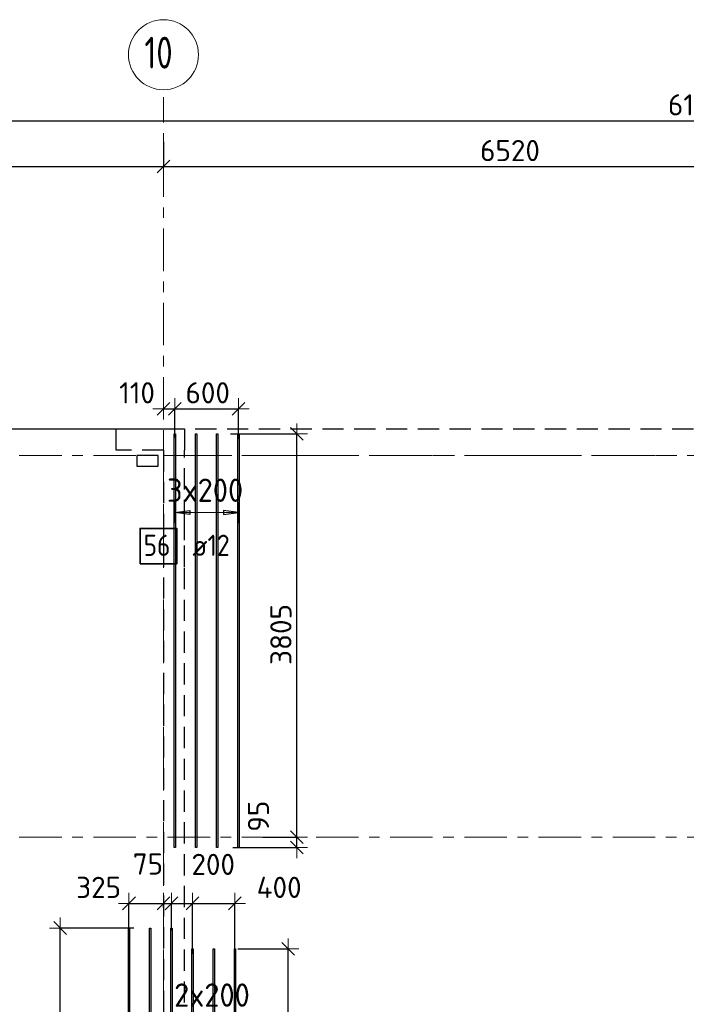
# Model space of a CAD drawing. Header units: metres. Extents: x -38 to 107, y -15 to 21.
# Tile 30 of 89: x 24.67 to 30.96, y 11.22 to 20.51. Entities that reach past the tile are written whole.
import ezdxf

# ---------------------------------------------------------------- set-up
doc = ezdxf.new("R2010")
doc.units = ezdxf.units.M
doc.header["$PDMODE"] = 65
for name, pattern in [('______11', [0.5, 0.4, -0.05, 0, -0.05]), ('______2', [0.27, 0.2, -0.07]), ('______3', [0.5, 0.4, -0.1]), ('______5', [1.1, 0.8, -0.1, 0.1, -0.1])]:
    doc.linetypes.add(name, pattern=pattern)
for name, color, linetype, lineweight in [('XR$2$Осевая линия (1)', 7, '______5', 13), ('XR$2$Размерная линия (1)', 7, 'Continuous', 13), ('XR$3$Балка (1)', 7, '______3', 13), ('XR$3$Перекрытие (1)', 7, 'Continuous', 35), ('XR$3$Размерная линия (1)', 7, 'Continuous', 13)]:
    doc.layers.add(name, color=color, linetype=linetype, lineweight=lineweight)
for name, color, linetype, lineweight, true_color in [('XR$3$Арм.стержн.Доп. Арм верхн.зоны Х', 7, 'Continuous', 35, 0x8c8cff), ('XR$3$Арм.стержн.Доп. Арм. верхн.зоны У', 7, 'Continuous', 35, 0x739641), ('XR$5$Стена_ бетон несущ.', 7, 'Continuous', 70, 0xb4b496)]:
    doc.layers.add(name, color=color, linetype=linetype, lineweight=lineweight, true_color=true_color)
doc.styles.add('ISOCPEUR', font='txt')
doc.dimstyles.new('DIMSTYLE_3', dxfattribs={"dimtxt": 0.2, "dimasz": 0.2, "dimexe": 0, "dimexo": 0, "dimgap": 0.1, "dimtad": 2, "dimdec": 0, "dimlfac": 1000, "dimrnd": 5, "dimzin": 12, "dimdsep": 46, "dimtxsty": 'ISOCPEUR', "dimblk1": 'ALL_ML_STRICH', "dimblk2": 'ALL_ML_STRICH', "dimsah": 1, "dimcen": 0, "dimclrd": 7, "dimclre": 256, "dimclrt": 7, "dimadec": 0, "dimazin": 0, "dimtfac": 1, "dimtdec": 0, "dimtix": 1, "dimtmove": 2, "dimatfit": 3, "dimfxl": 0, "dimtzin": 0, "dimlwd": 0, "dimlwe": -3, "dimarcsym": 0})
doc.dimstyles.new('DIMSTYLE_6', dxfattribs={"dimtxt": 0.2, "dimasz": 0.2, "dimexe": 0, "dimexo": 0, "dimgap": 0.1, "dimtad": 2, "dimdec": 0, "dimlfac": 1000, "dimrnd": 5, "dimzin": 12, "dimdsep": 46, "dimtxsty": 'ISOCPEUR', "dimblk1": 'ALL_ML_STRICH', "dimblk2": 'ALL_ML_STRICH', "dimsah": 1, "dimcen": 0, "dimclrd": 7, "dimclre": 256, "dimclrt": 7, "dimadec": 0, "dimazin": 0, "dimtfac": 1, "dimtdec": 0, "dimtix": 1, "dimtmove": 2, "dimatfit": 3, "dimfxl": 0, "dimtvp": 1.2, "dimtzin": 0, "dimlwd": 0, "dimlwe": -3, "dimarcsym": 0})

# ---------------------------------------------------------------- blocks, each defined once
blk = doc.blocks.new('ALL_ML_STRICH')
at = {"color": 0, "linetype": 'ByBlock', "lineweight": -2}
for p, q in [((0, -0.5), (0, 0.5)), ((-1, 0), (0.5, 0)), ((-0.3, -0.3), (0.3, 0.3))]:
    blk.add_line(p, q, dxfattribs=at)
blk = doc.blocks.new('*D11')
at = {"layer": 'DEFPOINTS', "color": 7, "linetype": 'Continuous', "lineweight": 13, "transparency": 33554687}
for p in [(0.5, 19.5574), (0.5, 19.3768), (61.6, 17.1197)]:
    blk.add_point(p, dxfattribs=at)
at = {"layer": 'XR$2$Размерная линия (1)', "color": 9, "linetype": 'Continuous', "lineweight": -2, "true_color": 0xc7c7c7, "transparency": 33554687}
for p, q in [((0.5, 19.3568), (0.5, 19.5574)), ((61.6, 17.1397), (61.6, 19.5574))]:
    blk.add_line(p, q, dxfattribs=at)
at = {"layer": 'XR$2$Размерная линия (1)', "color": 7, "linetype": 'Continuous', "lineweight": -2, "transparency": 33554687}
blk.add_line((0.5, 19.5574), (61.6, 19.5574), dxfattribs=at)
at = {"layer": 'XR$2$Размерная линия (1)', "color": 7, "linetype": 'Continuous', "lineweight": 13, "transparency": 33554687, "xscale": 0.2, "yscale": 0.2, "zscale": 0.2, "rotation": 180}
blk.add_blockref('ALL_ML_STRICH', (0.5, 19.5574), dxfattribs=at)
at = {"layer": 'XR$2$Размерная линия (1)', "color": 7, "linetype": 'Continuous', "lineweight": 13, "transparency": 33554687, "xscale": 0.2, "yscale": 0.2, "zscale": 0.2}
blk.add_blockref('ALL_ML_STRICH', (61.6, 19.5574), dxfattribs=at)
at = {"layer": 'XR$2$Размерная линия (1)', "color": 7, "linetype": 'Continuous', "lineweight": 13, "transparency": 33554687, "insert": (31.1, 19.7074), "char_height": 0.2, "width": 1, "attachment_point": 5, "style": 'ISOCPEUR'}
blk.add_mtext('\\A1;{61100}', dxfattribs=at)
blk = doc.blocks.new('*D31')
at = {"layer": 'DEFPOINTS', "color": 7, "linetype": 'Continuous', "lineweight": 13, "transparency": 33554687}
for p in [(21.68, 19.379), (26.03, 19.379), (21.68, 19.1261)]:
    blk.add_point(p, dxfattribs=at)
at = {"layer": 'XR$2$Размерная линия (1)', "color": 9, "linetype": 'Continuous', "lineweight": -2, "true_color": 0xc7c7c7, "transparency": 33554687}
for p, q in [((21.68, 19.359), (21.68, 19.1261)), ((26.03, 19.359), (26.03, 19.1261))]:
    blk.add_line(p, q, dxfattribs=at)
at = {"layer": 'XR$2$Размерная линия (1)', "color": 7, "linetype": 'Continuous', "lineweight": -2, "transparency": 33554687}
blk.add_line((21.68, 19.1261), (26.03, 19.1261), dxfattribs=at)
at = {"layer": 'XR$2$Размерная линия (1)', "color": 7, "linetype": 'Continuous', "lineweight": 13, "transparency": 33554687, "xscale": 0.2, "yscale": 0.2, "zscale": 0.2, "rotation": 180}
blk.add_blockref('ALL_ML_STRICH', (21.68, 19.1261), dxfattribs=at)
at = {"layer": 'XR$2$Размерная линия (1)', "color": 7, "linetype": 'Continuous', "lineweight": 13, "transparency": 33554687, "xscale": 0.2, "yscale": 0.2, "zscale": 0.2}
blk.add_blockref('ALL_ML_STRICH', (26.03, 19.1261), dxfattribs=at)
at = {"layer": 'XR$2$Размерная линия (1)', "color": 7, "linetype": 'Continuous', "lineweight": 13, "transparency": 33554687, "insert": (23.855, 19.2761), "char_height": 0.2, "width": 0.8, "attachment_point": 5, "style": 'ISOCPEUR'}
blk.add_mtext('\\A1;{4350}', dxfattribs=at)
blk = doc.blocks.new('*D32')
at = {"layer": 'DEFPOINTS', "color": 7, "linetype": 'Continuous', "lineweight": 13, "transparency": 33554687}
for p in [(26.03, 19.379), (32.55, 19.1352), (26.03, 19.1261)]:
    blk.add_point(p, dxfattribs=at)
at = {"layer": 'XR$2$Размерная линия (1)', "color": 9, "linetype": 'Continuous', "lineweight": -2, "true_color": 0xc7c7c7, "transparency": 33554687}
for p, q in [((26.03, 19.359), (26.03, 19.1261)), ((32.55, 19.1261), (32.55, 19.1261))]:
    blk.add_line(p, q, dxfattribs=at)
at = {"layer": 'XR$2$Размерная линия (1)', "color": 7, "linetype": 'Continuous', "lineweight": -2, "transparency": 33554687}
blk.add_line((26.03, 19.1261), (32.55, 19.1261), dxfattribs=at)
at = {"layer": 'XR$2$Размерная линия (1)', "color": 7, "linetype": 'Continuous', "lineweight": 13, "transparency": 33554687, "xscale": 0.2, "yscale": 0.2, "zscale": 0.2, "rotation": 180}
blk.add_blockref('ALL_ML_STRICH', (26.03, 19.1261), dxfattribs=at)
at = {"layer": 'XR$2$Размерная линия (1)', "color": 7, "linetype": 'Continuous', "lineweight": 13, "transparency": 33554687, "xscale": 0.2, "yscale": 0.2, "zscale": 0.2}
blk.add_blockref('ALL_ML_STRICH', (32.55, 19.1261), dxfattribs=at)
at = {"layer": 'XR$2$Размерная линия (1)', "color": 7, "linetype": 'Continuous', "lineweight": 13, "transparency": 33554687, "insert": (29.3, 19.2761), "char_height": 0.2, "width": 0.8, "attachment_point": 5, "style": 'ISOCPEUR'}
blk.add_mtext('\\A1;{6520}', dxfattribs=at)
blk = doc.blocks.new('*D159')
at = {"layer": 'DEFPOINTS', "color": 7, "linetype": 'Continuous', "lineweight": 13, "transparency": 33554687}
for p in [(25.7699, 11.9427), (25.0563, 9), (25.0977, 9)]:
    blk.add_point(p, dxfattribs=at)
at = {"layer": 'XR$3$Размерная линия (1)', "color": 9, "linetype": 'Continuous', "lineweight": -2, "true_color": 0xc7c7c7, "transparency": 33554687}
for p, q in [((25.7499, 11.9427), (25.0563, 11.9427)), ((25.0777, 9), (25.0563, 9))]:
    blk.add_line(p, q, dxfattribs=at)
at = {"layer": 'XR$3$Размерная линия (1)', "color": 7, "linetype": 'Continuous', "lineweight": -2, "transparency": 33554687}
blk.add_line((25.0563, 9), (25.0563, 11.9427), dxfattribs=at)
at = {"layer": 'XR$3$Размерная линия (1)', "color": 7, "linetype": 'Continuous', "lineweight": 13, "transparency": 33554687, "xscale": 0.2, "yscale": 0.2, "zscale": 0.2}
for p, rotation in [((25.0563, 11.9427), 90), ((25.0563, 9), 270)]:
    blk.add_blockref('ALL_ML_STRICH', p, dxfattribs=dict(at, rotation=rotation))
at = {"layer": 'XR$3$Размерная линия (1)', "color": 7, "linetype": 'Continuous', "lineweight": 13, "transparency": 33554687, "insert": (24.9063, 10.4714), "char_height": 0.2, "width": 0.8, "attachment_point": 5, "rotation": 90, "style": 'ISOCPEUR'}
blk.add_mtext('\\A1;{2945}', dxfattribs=at)
blk = doc.blocks.new('*D160')
at = {"layer": 'DEFPOINTS', "color": 7, "linetype": 'Continuous', "lineweight": 13, "transparency": 33554687}
for p in [(25.705, 12.1753), (26.03, 12.1163), (25.705, 11.8879)]:
    blk.add_point(p, dxfattribs=at)
at = {"layer": 'XR$3$Размерная линия (1)', "color": 9, "linetype": 'Continuous', "lineweight": -2, "true_color": 0xc7c7c7, "transparency": 33554687}
for p, q in [((25.705, 11.9079), (25.705, 12.1753)), ((26.03, 12.1363), (26.03, 12.1753))]:
    blk.add_line(p, q, dxfattribs=at)
at = {"layer": 'XR$3$Размерная линия (1)', "color": 7, "linetype": 'Continuous', "lineweight": -2, "transparency": 33554687}
blk.add_line((25.705, 12.1753), (26.03, 12.1753), dxfattribs=at)
at = {"layer": 'XR$3$Размерная линия (1)', "color": 7, "linetype": 'Continuous', "lineweight": 13, "transparency": 33554687, "xscale": 0.2, "yscale": 0.2, "zscale": 0.2, "rotation": 180}
blk.add_blockref('ALL_ML_STRICH', (25.705, 12.1753), dxfattribs=at)
at = {"layer": 'XR$3$Размерная линия (1)', "color": 7, "linetype": 'Continuous', "lineweight": 13, "transparency": 33554687, "xscale": 0.2, "yscale": 0.2, "zscale": 0.2}
blk.add_blockref('ALL_ML_STRICH', (26.03, 12.1753), dxfattribs=at)
at = {"layer": 'XR$3$Размерная линия (1)', "color": 7, "linetype": 'Continuous', "lineweight": 13, "transparency": 33554687, "insert": (25.4186, 12.3259), "char_height": 0.2, "width": 0.6, "attachment_point": 5, "style": 'ISOCPEUR'}
blk.add_mtext('\\A1;{325}', dxfattribs=at)
blk = doc.blocks.new('*D161')
at = {"layer": 'DEFPOINTS', "color": 7, "linetype": 'Continuous', "lineweight": 13, "transparency": 33554687}
for p in [(26.03, 12.1753), (26.03, 12.1163), (26.105, 11.9003)]:
    blk.add_point(p, dxfattribs=at)
at = {"layer": 'XR$3$Размерная линия (1)', "color": 9, "linetype": 'Continuous', "lineweight": -2, "true_color": 0xc7c7c7, "transparency": 33554687}
for p, q in [((26.03, 12.1363), (26.03, 12.1753)), ((26.105, 11.9203), (26.105, 12.1753))]:
    blk.add_line(p, q, dxfattribs=at)
at = {"layer": 'XR$3$Размерная линия (1)', "color": 7, "linetype": 'Continuous', "lineweight": -2, "transparency": 33554687}
blk.add_line((26.03, 12.1753), (26.105, 12.1753), dxfattribs=at)
at = {"layer": 'XR$3$Размерная линия (1)', "color": 7, "linetype": 'Continuous', "lineweight": 13, "transparency": 33554687, "xscale": 0.2, "yscale": 0.2, "zscale": 0.2}
blk.add_blockref('ALL_ML_STRICH', (26.105, 12.1753), dxfattribs=at)
at = {"layer": 'XR$3$Размерная линия (1)', "color": 7, "linetype": 'Continuous', "lineweight": 13, "transparency": 33554687, "xscale": 0.2, "yscale": 0.2, "zscale": 0.2, "rotation": 180}
blk.add_blockref('ALL_ML_STRICH', (26.03, 12.1753), dxfattribs=at)
at = {"layer": 'XR$3$Размерная линия (1)', "color": 7, "linetype": 'Continuous', "lineweight": 13, "transparency": 33554687, "insert": (25.8835, 12.5461), "char_height": 0.2, "width": 0.4, "attachment_point": 5, "style": 'ISOCPEUR'}
blk.add_mtext('\\A1;{75}', dxfattribs=at)
blk = doc.blocks.new('*D162')
at = {"layer": 'DEFPOINTS', "color": 7, "linetype": 'Continuous', "lineweight": 13, "transparency": 33554687}
for p in [(26.105, 12.1753), (26.105, 11.9003), (26.305, 11.6803)]:
    blk.add_point(p, dxfattribs=at)
at = {"layer": 'XR$3$Размерная линия (1)', "color": 9, "linetype": 'Continuous', "lineweight": -2, "true_color": 0xc7c7c7, "transparency": 33554687}
for p, q in [((26.105, 11.9203), (26.105, 12.1753)), ((26.305, 11.7003), (26.305, 12.1753))]:
    blk.add_line(p, q, dxfattribs=at)
at = {"layer": 'XR$3$Размерная линия (1)', "color": 7, "linetype": 'Continuous', "lineweight": -2, "transparency": 33554687}
blk.add_line((26.105, 12.1753), (26.305, 12.1753), dxfattribs=at)
at = {"layer": 'XR$3$Размерная линия (1)', "color": 7, "linetype": 'Continuous', "lineweight": 13, "transparency": 33554687, "xscale": 0.2, "yscale": 0.2, "zscale": 0.2, "rotation": 180}
blk.add_blockref('ALL_ML_STRICH', (26.105, 12.1753), dxfattribs=at)
at = {"layer": 'XR$3$Размерная линия (1)', "color": 7, "linetype": 'Continuous', "lineweight": 13, "transparency": 33554687, "xscale": 0.2, "yscale": 0.2, "zscale": 0.2}
blk.add_blockref('ALL_ML_STRICH', (26.305, 12.1753), dxfattribs=at)
at = {"layer": 'XR$3$Размерная линия (1)', "color": 7, "linetype": 'Continuous', "lineweight": 13, "transparency": 33554687, "insert": (26.4998, 12.5428), "char_height": 0.2, "width": 0.6, "attachment_point": 5, "style": 'ISOCPEUR'}
blk.add_mtext('\\A1;{200}', dxfattribs=at)
blk = doc.blocks.new('*D163')
at = {"layer": 'DEFPOINTS', "color": 7, "linetype": 'Continuous', "lineweight": 13, "transparency": 33554687}
for p in [(26.305, 12.1753), (26.305, 11.6803), (26.705, 11.6886)]:
    blk.add_point(p, dxfattribs=at)
at = {"layer": 'XR$3$Размерная линия (1)', "color": 9, "linetype": 'Continuous', "lineweight": -2, "true_color": 0xc7c7c7, "transparency": 33554687}
for p, q in [((26.305, 11.7003), (26.305, 12.1753)), ((26.705, 11.7086), (26.705, 12.1753))]:
    blk.add_line(p, q, dxfattribs=at)
at = {"layer": 'XR$3$Размерная линия (1)', "color": 7, "linetype": 'Continuous', "lineweight": -2, "transparency": 33554687}
blk.add_line((26.305, 12.1753), (26.705, 12.1753), dxfattribs=at)
at = {"layer": 'XR$3$Размерная линия (1)', "color": 7, "linetype": 'Continuous', "lineweight": 13, "transparency": 33554687, "xscale": 0.2, "yscale": 0.2, "zscale": 0.2, "rotation": 180}
blk.add_blockref('ALL_ML_STRICH', (26.305, 12.1753), dxfattribs=at)
at = {"layer": 'XR$3$Размерная линия (1)', "color": 7, "linetype": 'Continuous', "lineweight": 13, "transparency": 33554687, "xscale": 0.2, "yscale": 0.2, "zscale": 0.2}
blk.add_blockref('ALL_ML_STRICH', (26.705, 12.1753), dxfattribs=at)
at = {"layer": 'XR$3$Размерная линия (1)', "color": 7, "linetype": 'Continuous', "lineweight": 13, "transparency": 33554687, "insert": (27.1216, 12.3261), "char_height": 0.2, "width": 0.6, "attachment_point": 5, "style": 'ISOCPEUR'}
blk.add_mtext('\\A1;{400}', dxfattribs=at)
blk = doc.blocks.new('*D164')
at = {"layer": 'DEFPOINTS', "color": 7, "linetype": 'Continuous', "lineweight": 13, "transparency": 33554687}
for p in [(26.03, 16.8412), (26.03, 16.8195), (26.1379, 16.551)]:
    blk.add_point(p, dxfattribs=at)
at = {"layer": 'XR$3$Размерная линия (1)', "color": 9, "linetype": 'Continuous', "lineweight": -2, "true_color": 0xc7c7c7, "transparency": 33554687}
for p, q in [((26.03, 16.8395), (26.03, 16.8412)), ((26.1379, 16.571), (26.1379, 16.8412))]:
    blk.add_line(p, q, dxfattribs=at)
at = {"layer": 'XR$3$Размерная линия (1)', "color": 7, "linetype": 'Continuous', "lineweight": -2, "transparency": 33554687}
blk.add_line((26.03, 16.8412), (26.1379, 16.8412), dxfattribs=at)
at = {"layer": 'XR$3$Размерная линия (1)', "color": 7, "linetype": 'Continuous', "lineweight": 13, "transparency": 33554687, "xscale": 0.2, "yscale": 0.2, "zscale": 0.2, "rotation": 180}
blk.add_blockref('ALL_ML_STRICH', (26.03, 16.8412), dxfattribs=at)
at = {"layer": 'XR$3$Размерная линия (1)', "color": 7, "linetype": 'Continuous', "lineweight": 13, "transparency": 33554687, "xscale": 0.2, "yscale": 0.2, "zscale": 0.2}
blk.add_blockref('ALL_ML_STRICH', (26.1379, 16.8412), dxfattribs=at)
at = {"layer": 'XR$3$Размерная линия (1)', "color": 7, "linetype": 'Continuous', "lineweight": 13, "transparency": 33554687, "insert": (25.7813, 16.991), "char_height": 0.2, "width": 0.6, "attachment_point": 5, "style": 'ISOCPEUR'}
blk.add_mtext('\\A1;{110}', dxfattribs=at)
blk = doc.blocks.new('*D165')
at = {"layer": 'DEFPOINTS', "color": 7, "linetype": 'Continuous', "lineweight": 13, "transparency": 33554687}
for p in [(26.1379, 16.8412), (26.1379, 16.551), (26.7379, 16.5324)]:
    blk.add_point(p, dxfattribs=at)
at = {"layer": 'XR$3$Размерная линия (1)', "color": 9, "linetype": 'Continuous', "lineweight": -2, "true_color": 0xc7c7c7, "transparency": 33554687}
for p, q in [((26.1379, 16.571), (26.1379, 16.8412)), ((26.7379, 16.5524), (26.7379, 16.8412))]:
    blk.add_line(p, q, dxfattribs=at)
at = {"layer": 'XR$3$Размерная линия (1)', "color": 7, "linetype": 'Continuous', "lineweight": -2, "transparency": 33554687}
blk.add_line((26.1379, 16.8412), (26.7379, 16.8412), dxfattribs=at)
at = {"layer": 'XR$3$Размерная линия (1)', "color": 7, "linetype": 'Continuous', "lineweight": 13, "transparency": 33554687, "xscale": 0.2, "yscale": 0.2, "zscale": 0.2, "rotation": 180}
blk.add_blockref('ALL_ML_STRICH', (26.1379, 16.8412), dxfattribs=at)
at = {"layer": 'XR$3$Размерная линия (1)', "color": 7, "linetype": 'Continuous', "lineweight": 13, "transparency": 33554687, "xscale": 0.2, "yscale": 0.2, "zscale": 0.2}
blk.add_blockref('ALL_ML_STRICH', (26.7379, 16.8412), dxfattribs=at)
at = {"layer": 'XR$3$Размерная линия (1)', "color": 7, "linetype": 'Continuous', "lineweight": 13, "transparency": 33554687, "insert": (26.4479, 16.9912), "char_height": 0.2, "width": 0.6, "attachment_point": 5, "style": 'ISOCPEUR'}
blk.add_mtext('\\A1;{600}', dxfattribs=at)
blk = doc.blocks.new('*D166')
at = {"layer": 'DEFPOINTS', "color": 7, "linetype": 'Continuous', "lineweight": 13, "transparency": 33554687}
for p in [(26.9471, 12.8), (26.6633, 12.7028), (27.2884, 12.7028)]:
    blk.add_point(p, dxfattribs=at)
at = {"layer": 'XR$3$Размерная линия (1)', "color": 9, "linetype": 'Continuous', "lineweight": -2, "true_color": 0xc7c7c7, "transparency": 33554687}
for p, q in [((26.9671, 12.8), (27.2884, 12.8)), ((26.6833, 12.7028), (27.2884, 12.7028))]:
    blk.add_line(p, q, dxfattribs=at)
at = {"layer": 'XR$3$Размерная линия (1)', "color": 7, "linetype": 'Continuous', "lineweight": -2, "transparency": 33554687}
blk.add_line((27.2884, 12.7028), (27.2884, 12.8), dxfattribs=at)
at = {"layer": 'XR$3$Размерная линия (1)', "color": 7, "linetype": 'Continuous', "lineweight": 13, "transparency": 33554687, "xscale": 0.2, "yscale": 0.2, "zscale": 0.2}
for p, rotation in [((27.2884, 12.7028), 270), ((27.2884, 12.8), 90)]:
    blk.add_blockref('ALL_ML_STRICH', p, dxfattribs=dict(at, rotation=rotation))
at = {"layer": 'XR$3$Размерная линия (1)', "color": 7, "linetype": 'Continuous', "lineweight": 13, "transparency": 33554687, "insert": (26.9265, 12.9967), "char_height": 0.2, "width": 0.4, "attachment_point": 5, "rotation": 90, "style": 'ISOCPEUR'}
blk.add_mtext('\\A1;{95}', dxfattribs=at)
blk = doc.blocks.new('*D167')
at = {"layer": 'DEFPOINTS', "color": 7, "linetype": 'Continuous', "lineweight": 13, "transparency": 33554687}
for p in [(26.6432, 16.6028), (26.9471, 12.8), (27.2884, 12.8)]:
    blk.add_point(p, dxfattribs=at)
at = {"layer": 'XR$3$Размерная линия (1)', "color": 9, "linetype": 'Continuous', "lineweight": -2, "true_color": 0xc7c7c7, "transparency": 33554687}
for p, q in [((26.6632, 16.6028), (27.2884, 16.6028)), ((26.9671, 12.8), (27.2884, 12.8))]:
    blk.add_line(p, q, dxfattribs=at)
at = {"layer": 'XR$3$Размерная линия (1)', "color": 7, "linetype": 'Continuous', "lineweight": -2, "transparency": 33554687}
blk.add_line((27.2884, 12.8), (27.2884, 16.6028), dxfattribs=at)
at = {"layer": 'XR$3$Размерная линия (1)', "color": 7, "linetype": 'Continuous', "lineweight": 13, "transparency": 33554687, "xscale": 0.2, "yscale": 0.2, "zscale": 0.2}
for p, rotation in [((27.2884, 16.6028), 90), ((27.2884, 12.8), 270)]:
    blk.add_blockref('ALL_ML_STRICH', p, dxfattribs=dict(at, rotation=rotation))
at = {"layer": 'XR$3$Размерная линия (1)', "color": 7, "linetype": 'Continuous', "lineweight": 13, "transparency": 33554687, "insert": (27.1384, 14.7114), "char_height": 0.2, "width": 0.8, "attachment_point": 5, "rotation": 90, "style": 'ISOCPEUR'}
blk.add_mtext('\\A1;{3805}', dxfattribs=at)
blk = doc.blocks.new('*D353')
at = {"layer": 'DEFPOINTS', "color": 7, "linetype": 'Continuous', "lineweight": 13, "transparency": 33554687}
for p in [(26.711, 11.7452), (26.699, 9.5452), (27.2063, 9.5452)]:
    blk.add_point(p, dxfattribs=at)
at = {"layer": 'XR$3$Размерная линия (1)', "color": 9, "linetype": 'Continuous', "lineweight": -2, "true_color": 0xc7c7c7, "transparency": 33554687}
for p, q in [((26.731, 11.7452), (27.2063, 11.7452)), ((26.719, 9.5452), (27.2063, 9.5452))]:
    blk.add_line(p, q, dxfattribs=at)
at = {"layer": 'XR$3$Размерная линия (1)', "color": 7, "linetype": 'Continuous', "lineweight": -2, "transparency": 33554687}
blk.add_line((27.2063, 9.5452), (27.2063, 11.7452), dxfattribs=at)
at = {"layer": 'XR$3$Размерная линия (1)', "color": 7, "linetype": 'Continuous', "lineweight": 13, "transparency": 33554687, "xscale": 0.2, "yscale": 0.2, "zscale": 0.2}
for p, rotation in [((27.2063, 11.7452), 90), ((27.2063, 9.5452), 270)]:
    blk.add_blockref('ALL_ML_STRICH', p, dxfattribs=dict(at, rotation=rotation))
at = {"layer": 'XR$3$Размерная линия (1)', "color": 7, "linetype": 'Continuous', "lineweight": 13, "transparency": 33554687, "insert": (27.0563, 10.6552), "char_height": 0.2, "width": 0.8, "attachment_point": 5, "rotation": 90, "style": 'ISOCPEUR'}
blk.add_mtext('\\A1;{2200}', dxfattribs=at)

msp = doc.modelspace()

# ---------------------------------------------------------------- linework, layer by layer
at = {"layer": 'XR$2$Осевая линия (1)', "color": 253, "linetype": '______11', "lineweight": 13, "true_color": 0xa0a0a0, "transparency": 33554687}
for p, q in [((26.03, 8.34), (26.03, 19.78)), ((-2.63, 16.4), (62.6, 16.4)), ((-2.63, 12.8), (62.6, 12.8))]:
    msp.add_line(p, q, dxfattribs=at)
at = {"layer": 'XR$2$Осевая линия (1)', "color": 7, "linetype": 'Continuous', "lineweight": 13, "transparency": 33554687}
msp.add_circle((26.0304, 20.1801), 0.3304, dxfattribs=at)
at = {"layer": 'XR$3$Арм.стержн.Доп. Арм верхн.зоны Х', "color": 253, "linetype": 'Continuous', "lineweight": -3, "true_color": 0xa0a0a0, "transparency": 33554687}
for p, q in [((26.1379, 15.8622), (26.1379, 15.9622)), ((26.7379, 15.8622), (26.7379, 15.9622)), ((26.1379, 15.8622), (26.1379, 15.7622)), ((26.7379, 15.8622), (26.7379, 15.7622))]:
    msp.add_line(p, q, dxfattribs=at)
at = {"layer": 'XR$3$Арм.стержн.Доп. Арм верхн.зоны Х', "color": 7, "linetype": 'Continuous', "lineweight": 25, "transparency": 33554687}
for p, q in [((26.1379, 15.8622), (26.2779, 15.8822)), ((26.2779, 15.8822), (26.2779, 15.8422)), ((26.7379, 15.8622), (26.5979, 15.8822)), ((26.5979, 15.8822), (26.5979, 15.8422)), ((26.2779, 15.8422), (26.1379, 15.8622)), ((26.5979, 15.8422), (26.7379, 15.8622))]:
    msp.add_line(p, q, dxfattribs=at)
at = {"layer": 'XR$3$Арм.стержн.Доп. Арм верхн.зоны Х', "color": 7, "linetype": 'Continuous', "lineweight": 13, "transparency": 33554687}
for p, q in [((26.1379, 15.8622), (26.1379, 15.8622)), ((26.1379, 15.8622), (26.7379, 15.8622)), ((26.7379, 15.8622), (26.7379, 15.8622))]:
    msp.add_line(p, q, dxfattribs=at)
at = {"layer": 'XR$3$Арм.стержн.Доп. Арм верхн.зоны Х', "color": 34, "linetype": 'Continuous', "lineweight": 25, "transparency": 33554687}
for points in [[(26.1319, 12.7028), (26.1319, 16.6028), (26.1439, 16.6028), (26.1439, 12.7028), (26.1319, 12.7028)], [(26.3319, 12.7028), (26.3319, 16.6028), (26.3439, 16.6028), (26.3439, 12.7028), (26.3319, 12.7028)], [(26.5319, 12.7028), (26.5319, 16.6028), (26.5439, 16.6028), (26.5439, 12.7028), (26.5319, 12.7028)], [(26.7319, 12.7028), (26.7319, 16.6028), (26.7439, 16.6028), (26.7439, 12.7028), (26.7319, 12.7028)], [(25.699, 8.0427), (25.699, 11.9427), (25.711, 11.9427), (25.711, 8.0427), (25.699, 8.0427)], [(25.899, 8.0427), (25.899, 11.9427), (25.911, 11.9427), (25.911, 8.0427), (25.899, 8.0427)], [(26.099, 8.0427), (26.099, 11.9427), (26.111, 11.9427), (26.111, 8.0427), (26.099, 8.0427)]]:
    msp.add_lwpolyline(points, dxfattribs=at)
at = {"layer": 'XR$3$Арм.стержн.Доп. Арм верхн.зоны Х', "color": 7, "linetype": 'Continuous', "lineweight": 35, "transparency": 33554687}
msp.add_lwpolyline([(25.8096, 15.3793), (26.1562, 15.3793), (26.1562, 15.7126), (25.8096, 15.7126), (25.8096, 15.3793)], dxfattribs=at)
at = {"layer": 'XR$3$Арм.стержн.Доп. Арм. верхн.зоны У', "color": 34, "linetype": 'Continuous', "lineweight": 25, "transparency": 33554687}
for points in [[(26.299, 9.5452), (26.299, 11.7452), (26.311, 11.7452), (26.311, 9.5452), (26.299, 9.5452)], [(26.499, 9.5452), (26.499, 11.7452), (26.511, 11.7452), (26.511, 9.5452), (26.499, 9.5452)], [(26.699, 9.5452), (26.699, 11.7452), (26.711, 11.7452), (26.711, 9.5452), (26.699, 9.5452)]]:
    msp.add_lwpolyline(points, dxfattribs=at)
at = {"layer": 'XR$3$Балка (1)', "color": 7, "linetype": '______2', "lineweight": 25, "transparency": 33554687}
msp.add_line((26.03, 16.6502), (32.675, 16.6502), dxfattribs=at)
at = {"layer": 'XR$3$Перекрытие (1)', "color": 7, "linetype": 'Continuous', "lineweight": 25, "transparency": 33554687}
for p, q in [((23.6503, 16.6502), (26.03, 16.6502)), ((25.78, 16.4003), (25.78, 16.3003)), ((25.98, 16.4003), (25.78, 16.4003)), ((25.98, 16.3003), (25.98, 16.4003)), ((25.78, 16.3003), (25.98, 16.3003))]:
    msp.add_line(p, q, dxfattribs=at)
at = {"layer": 'XR$3$Перекрытие (1)', "color": 7, "linetype": '______2', "lineweight": 18, "transparency": 33554687}
for p, q in [((26.03, 16.4002), (26.03, 16.6502)), ((32.675, 16.4002), (26.03, 16.4002))]:
    msp.add_line(p, q, dxfattribs=at)
at = {"layer": 'XR$5$Стена_ бетон несущ.', "color": 253, "linetype": '______2', "lineweight": -3, "true_color": 0xa0a0a0, "transparency": 33554687}
for p, q in [((26.03, 16.45), (26.03, 9)), ((26.23, 15.78), (26.23, 16.45)), ((26.23, 15.6), (26.23, 15.78)), ((26.23, 15.35), (26.23, 15.6)), ((26.23, 10.6396), (26.23, 15.35))]:
    msp.add_line(p, q, dxfattribs=at)
for points in [[(25.585, 16.65), (26.23, 16.65), (26.23, 16.45)], [(26.03, 16.45), (25.585, 16.45), (25.585, 16.65)]]:
    msp.add_lwpolyline(points, dxfattribs=at)

# ---------------------------------------------------------------- texts
at = {"layer": 'XR$2$Осевая линия (1)', "color": 7, "linetype": 'Continuous', "lineweight": 13, "transparency": 33554687, "insert": (25.8504, 20.0496), "char_height": 0.3, "width": 0.472281, "attachment_point": 7, "style": 'ISOCPEUR'}
msp.add_mtext('\\W0.75;10', dxfattribs=at)
at = {"layer": 'XR$3$Арм.стержн.Доп. Арм верхн.зоны Х', "color": 7, "linetype": 'Continuous', "lineweight": 13, "transparency": 33554687, "insert": (26.0639, 15.9622), "char_height": 0.22, "width": 0.873359, "attachment_point": 7, "style": 'ISOCPEUR'}
msp.add_mtext('\\W0.95;3x200', dxfattribs=at)
at = {"layer": 'XR$3$Арм.стержн.Доп. Арм верхн.зоны Х', "color": 7, "linetype": 'Continuous', "lineweight": 25, "transparency": 33554687, "char_height": 0.2, "attachment_point": 7, "style": 'ISOCPEUR'}
for s, insert, width in [('\\W0.87;56', (25.8429, 15.4526), 0.367208), ('\\W0.89; ø12 ', (26.1896, 15.4526), 0.749105)]:
    msp.add_mtext(s, dxfattribs=dict(at, insert=insert, width=width))
at = {"layer": 'XR$3$Арм.стержн.Доп. Арм. верхн.зоны У', "color": 7, "linetype": 'Continuous', "lineweight": 13, "transparency": 33554687, "insert": (26.131, 11.2001), "char_height": 0.22, "width": 0.873359, "attachment_point": 7, "style": 'ISOCPEUR'}
msp.add_mtext('\\W0.95;2x200', dxfattribs=at)

# ---------------------------------------------------------------- dimensions: what is measured, and where the dimension line sits
at = {"layer": 'XR$2$Размерная линия (1)', "color": 7, "linetype": 'Continuous', "lineweight": 13, "transparency": 33554687}
for base, p1, p2, picture, middle in [((61.6, 19.5574), (0.5, 19.3568), (61.6, 17.1397), '*D11', (31.1, 19.7074)), ((26.03, 19.1261), (21.68, 19.359), (26.03, 19.359), '*D31', (23.855, 19.2761)), ((32.55, 19.1261), (26.03, 19.359), (32.55, 19.1261), '*D32', (29.3, 19.2761))]:
    dim = msp.add_linear_dim(base=base, p1=p1, p2=p2, dimstyle='DIMSTYLE_3', override={"dimpost": '<>', "dimclrd": 7, "dimclre": 9, "dimclrt": 7, "dimlwd": 0, "dimlwe": 65533}, dxfattribs=at)
    dim.commit()
    dim.dimension.update_dxf_attribs({"geometry": picture, "text_midpoint": middle, "dimtype": 160})
at = {"layer": 'XR$3$Размерная линия (1)', "color": 7, "linetype": 'Continuous', "lineweight": 13, "transparency": 33554687}
for base, p1, p2, dimstyle, picture, middle in [((26.1379, 16.8412), (26.03, 16.8395), (26.1379, 16.571), 'DIMSTYLE_6', '*D164', (25.7813, 16.991)), ((26.7379, 16.8412), (26.1379, 16.571), (26.7379, 16.5524), 'DIMSTYLE_3', '*D165', (26.4479, 16.9912)), ((26.105, 12.1753), (26.03, 12.1363), (26.105, 11.9203), 'DIMSTYLE_6', '*D161', (25.8835, 12.5461)), ((26.305, 12.1753), (26.105, 11.9203), (26.305, 11.7003), 'DIMSTYLE_6', '*D162', (26.4998, 12.5428)), ((26.03, 12.1753), (25.705, 11.9079), (26.03, 12.1363), 'DIMSTYLE_6', '*D160', (25.4186, 12.3259)), ((26.705, 12.1753), (26.305, 11.7003), (26.705, 11.7086), 'DIMSTYLE_6', '*D163', (27.1216, 12.3261))]:
    dim = msp.add_linear_dim(base=base, p1=p1, p2=p2, dimstyle=dimstyle, override={"dimpost": '<>', "dimclrd": 7, "dimclre": 9, "dimclrt": 7, "dimlwd": 0, "dimlwe": 65533}, dxfattribs=at)
    dim.commit()
    dim.dimension.update_dxf_attribs({"geometry": picture, "text_midpoint": middle, "dimtype": 160})
for base, p1, p2, dimstyle, picture, middle in [((27.2884, 16.6028), (26.9671, 12.8), (26.6632, 16.6028), 'DIMSTYLE_3', '*D167', (27.1384, 14.7114)), ((27.2884, 12.8), (26.6833, 12.7028), (26.9671, 12.8), 'DIMSTYLE_6', '*D166', (26.9265, 12.9967)), ((25.0563, 11.9427), (25.0777, 9), (25.7499, 11.9427), 'DIMSTYLE_3', '*D159', (24.9063, 10.4714)), ((27.2063, 11.7452), (26.719, 9.5452), (26.731, 11.7452), 'DIMSTYLE_3', '*D353', (27.0563, 10.6552))]:
    dim = msp.add_linear_dim(base=base, p1=p1, p2=p2, angle=90, dimstyle=dimstyle, override={"dimpost": '<>', "dimclrd": 7, "dimclre": 9, "dimclrt": 7, "dimlwd": 0, "dimlwe": 65533}, dxfattribs=at)
    dim.commit()
    dim.dimension.update_dxf_attribs({"geometry": picture, "text_midpoint": middle, "dimtype": 160})

doc.saveas('drawing.dxf')
